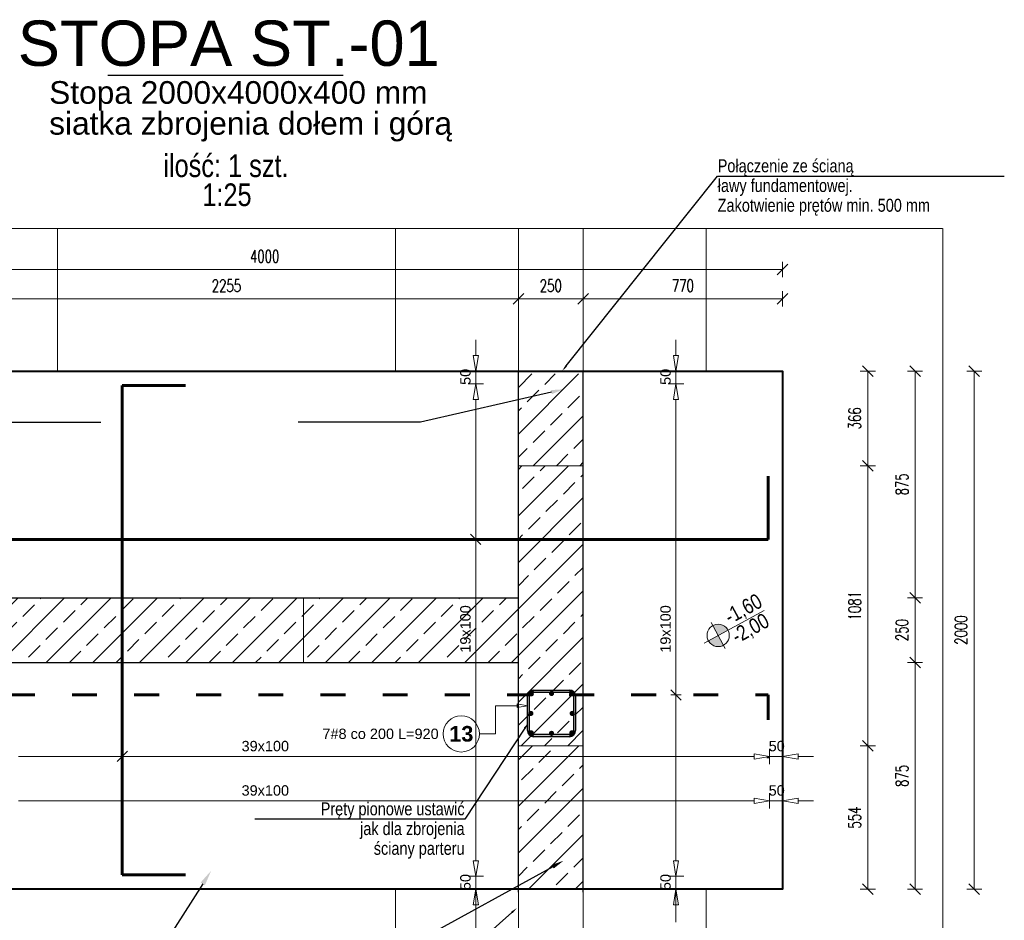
# Model space of a CAD drawing. Extents: x -1474 to 242612, y -5719 to 75879.
# Tile 6 of 12: x 90779 to 94582, y 5521 to 8997. Entities that reach past the tile are written whole.
import ezdxf
from ezdxf import colors
from ezdxf.entities.mleader import LeaderData, LeaderLine
from ezdxf.math import Vec2, Vec3

# ---------------------------------------------------------------- set-up
doc = ezdxf.new("R2010")
doc.units = 0
doc.header["$LTSCALE"] = 8
doc.header["$MEASUREMENT"] = 0
doc.linetypes.add('ACAD_ISO03W100', pattern=[30, 12, -18])
doc.linetypes.add('HIDDEN', pattern=[0.375, 0.25, -0.125])
for name, color, linetype in [('AutoCAD_Structural_Detailing_rozkład powierzchniowy - pręty - dół', 7, 'Continuous'), ('AutoCAD_Structural_Detailing_rozkład powierzchniowy - pręty - góra', 7, 'Continuous'), ('RCAD_kształt pręta', 7, 'Continuous'), ('RCAD_opis kształtu pręta', 7, 'Continuous'), ('RCAD_opis rozkładu', 7, 'Continuous'), ('RCAD_pręty punktowe', 7, 'Continuous')]:
    doc.layers.add(name, color=color, linetype=linetype)
for name, color, linetype, lineweight in [('P-Linia1', 3, 'Continuous', 40), ('P-Linia3', 6, 'Continuous', 60), ('P-Linia4', 253, 'Continuous', 5), ('P-Opis', 1, 'Continuous', 18), ('P-Opis fundamenty', 193, 'Continuous', 9), ('P-Opis ściany', 6, 'Continuous', 9), ('P-Przerywana', 13, 'HIDDEN', 9), ('P-Szraf - Ściana żelbetowa', 54, 'Continuous', 0), ('P-Wymiar', 254, 'Continuous', 9), ('P-Ściana żelbetowa', 50, 'Continuous', 25)]:
    doc.layers.add(name, color=color, linetype=linetype, lineweight=lineweight)
doc.layers.add('RCAD_kontur płyty', color=163, linetype='Continuous', plot=False)
doc.styles.add('_Fd Opis', font='arial.ttf')
doc.styles.add('_Fdelita opis', font='arial.ttf')
doc.styles.add('ROMANS', font='romans.shx', dxfattribs={"width": 0.7})
doc.styles.add('style1', font='arial.ttf')
doc.styles.add('style3', font='arialbd.ttf')
doc.dimstyles.new('A25', dxfattribs={"dimscale": 27, "dimtxt": 1.75, "dimasz": 0.06, "dimexe": 0, "dimexo": 0, "dimgap": 1, "dimtad": 1, "dimdec": 4, "dimrnd": 0.1, "dimdsep": 46, "dimtxsty": 'ROMANS', "dimblk": '[[[[[[[[', "dimcen": 2, "dimdle": 2, "dimse1": 1, "dimse2": 1, "dimclrd": 256, "dimclrt": 1, "dimadec": 0, "dimazin": 0, "dimtfac": 1, "dimtdec": 4, "dimtix": 1, "dimtmove": 2, "dimatfit": 3, "dimldrblk": '[[[[[[[[', "dimfxl": 0, "dimtvp": 0.6, "dimtolj": 1, "dimlwd": -1, "dimarcsym": 0})

# ---------------------------------------------------------------- blocks, each defined once
blk = doc.blocks.new('[[[[[[[[')
at = {"layer": 'P-Wymiar'}
for p, q in [((-12.7, -12.7), (12.7, 12.7)), ((0, 0), (-4.6, 0)), ((0, 18), (0, -18))]:
    blk.add_line(p, q, dxfattribs=at)
blk = doc.blocks.new('*D163')
at = {"layer": 'Defpoints', "color": 0, "transparency": 16777216}
for p in [(93725, 8033.2), (89725, 7630.1), (93725, 7630.1)]:
    blk.add_point(p, dxfattribs=at)
at = {"layer": 'P-Wymiar', "transparency": 16777216}
blk.add_line((89726.7, 8033.2), (93723.4, 8033.2), dxfattribs=at)
at = {"layer": 'P-Wymiar', "transparency": 16777216, "xscale": 1.62, "yscale": 1.62, "zscale": 1.62, "rotation": 180}
blk.add_blockref('[[[[[[[[', (89725, 8033.2), dxfattribs=at)
at = {"layer": 'P-Wymiar', "transparency": 16777216, "xscale": 1.62, "yscale": 1.62, "zscale": 1.62}
blk.add_blockref('[[[[[[[[', (93725, 8033.2), dxfattribs=at)
at = {"layer": 'P-Wymiar', "color": 1, "transparency": 16777216, "insert": (91725, 8083.8), "char_height": 47.25, "attachment_point": 5, "style": 'ROMANS'}
blk.add_mtext('\\A1;4000', dxfattribs=at)
blk = doc.blocks.new('*D166')
at = {"layer": 'Defpoints', "color": 0, "transparency": 16777216}
for p in [(92705.1, 7919.8), (90450, 7630.1), (92705.1, 7630.1)]:
    blk.add_point(p, dxfattribs=at)
at = {"layer": 'P-Wymiar', "transparency": 16777216}
blk.add_line((90451.7, 7919.8), (92703.5, 7919.8), dxfattribs=at)
at = {"layer": 'P-Wymiar', "transparency": 16777216, "xscale": 1.62, "yscale": 1.62, "zscale": 1.62, "rotation": 180}
blk.add_blockref('[[[[[[[[', (90450, 7919.8), dxfattribs=at)
at = {"layer": 'P-Wymiar', "transparency": 16777216, "xscale": 1.62, "yscale": 1.62, "zscale": 1.62}
blk.add_blockref('[[[[[[[[', (92705.1, 7919.8), dxfattribs=at)
at = {"layer": 'P-Wymiar', "color": 1, "transparency": 16777216, "insert": (91577.6, 7970.4), "char_height": 47.25, "attachment_point": 5, "style": 'ROMANS'}
blk.add_mtext('\\A1;2255', dxfattribs=at)
blk = doc.blocks.new('*D167')
at = {"layer": 'Defpoints', "color": 0, "transparency": 16777216}
for p in [(92955.1, 7919.8), (92705.1, 7630.1), (92955.1, 7452.8)]:
    blk.add_point(p, dxfattribs=at)
at = {"layer": 'P-Wymiar', "transparency": 16777216}
blk.add_line((92706.7, 7919.8), (92953.5, 7919.8), dxfattribs=at)
at = {"layer": 'P-Wymiar', "transparency": 16777216, "xscale": 1.62, "yscale": 1.62, "zscale": 1.62, "rotation": 180}
blk.add_blockref('[[[[[[[[', (92705.1, 7919.8), dxfattribs=at)
at = {"layer": 'P-Wymiar', "transparency": 16777216, "xscale": 1.62, "yscale": 1.62, "zscale": 1.62}
blk.add_blockref('[[[[[[[[', (92955.1, 7919.8), dxfattribs=at)
at = {"layer": 'P-Wymiar', "color": 1, "transparency": 16777216, "insert": (92830.1, 7970.4), "char_height": 47.25, "attachment_point": 5, "style": 'ROMANS'}
blk.add_mtext('\\A1;250', dxfattribs=at)
blk = doc.blocks.new('*D168')
at = {"layer": 'Defpoints', "color": 0, "transparency": 16777216}
for p in [(93725, 7919.8), (93725, 7550.4), (92955.1, 7452.8)]:
    blk.add_point(p, dxfattribs=at)
at = {"layer": 'P-Wymiar', "transparency": 16777216}
blk.add_line((92956.7, 7919.8), (93723.4, 7919.8), dxfattribs=at)
at = {"layer": 'P-Wymiar', "transparency": 16777216, "xscale": 1.62, "yscale": 1.62, "zscale": 1.62, "rotation": 180}
blk.add_blockref('[[[[[[[[', (92955.1, 7919.8), dxfattribs=at)
at = {"layer": 'P-Wymiar', "transparency": 16777216, "xscale": 1.62, "yscale": 1.62, "zscale": 1.62}
blk.add_blockref('[[[[[[[[', (93725, 7919.8), dxfattribs=at)
at = {"layer": 'P-Wymiar', "color": 1, "transparency": 16777216, "insert": (93340.1, 7970.4), "char_height": 47.25, "attachment_point": 5, "style": 'ROMANS'}
blk.add_mtext('\\A1;770', dxfattribs=at)
blk = doc.blocks.new('*D172')
at = {"layer": 'Defpoints', "color": 0, "transparency": 16777216}
for p in [(92705.1, 6516.2), (94236.9, 6516.2), (93725, 5641.2)]:
    blk.add_point(p, dxfattribs=at)
at = {"layer": 'P-Wymiar', "transparency": 16777216}
blk.add_line((94236.9, 5642.8), (94236.9, 6514.6), dxfattribs=at)
at = {"layer": 'P-Wymiar', "transparency": 16777216, "xscale": 1.62, "yscale": 1.62, "zscale": 1.62}
for p, rotation in [((94236.9, 6516.2), 90), ((94236.9, 5641.2), 270)]:
    blk.add_blockref('[[[[[[[[', p, dxfattribs=dict(at, rotation=rotation))
at = {"layer": 'P-Wymiar', "color": 1, "transparency": 16777216, "insert": (94186.3, 6078.7), "char_height": 47.25, "attachment_point": 5, "rotation": 90, "style": 'ROMANS'}
blk.add_mtext('\\A1;875', dxfattribs=at)
blk = doc.blocks.new('*D173')
at = {"layer": 'Defpoints', "color": 0, "transparency": 16777216}
for p in [(92705.1, 6766.2), (94236.9, 6766.2), (92705.1, 6516.2)]:
    blk.add_point(p, dxfattribs=at)
at = {"layer": 'P-Wymiar', "transparency": 16777216}
blk.add_line((94236.9, 6517.8), (94236.9, 6764.6), dxfattribs=at)
at = {"layer": 'P-Wymiar', "transparency": 16777216, "xscale": 1.62, "yscale": 1.62, "zscale": 1.62}
for p, rotation in [((94236.9, 6766.2), 90), ((94236.9, 6516.2), 270)]:
    blk.add_blockref('[[[[[[[[', p, dxfattribs=dict(at, rotation=rotation))
at = {"layer": 'P-Wymiar', "color": 1, "transparency": 16777216, "insert": (94186.3, 6641.2), "char_height": 47.25, "attachment_point": 5, "rotation": 90, "style": 'ROMANS'}
blk.add_mtext('\\A1;250', dxfattribs=at)
blk = doc.blocks.new('*D174')
at = {"layer": 'Defpoints', "color": 0, "transparency": 16777216}
for p in [(92705.1, 7641.2), (94236.9, 7641.2), (92705.1, 6766.2)]:
    blk.add_point(p, dxfattribs=at)
at = {"layer": 'P-Wymiar', "transparency": 16777216}
blk.add_line((94236.9, 6767.8), (94236.9, 7639.6), dxfattribs=at)
at = {"layer": 'P-Wymiar', "transparency": 16777216, "xscale": 1.62, "yscale": 1.62, "zscale": 1.62}
for p, rotation in [((94236.9, 7641.2), 90), ((94236.9, 6766.2), 270)]:
    blk.add_blockref('[[[[[[[[', p, dxfattribs=dict(at, rotation=rotation))
at = {"layer": 'P-Wymiar', "color": 1, "transparency": 16777216, "insert": (94186.3, 7203.7), "char_height": 47.25, "attachment_point": 5, "rotation": 90, "style": 'ROMANS'}
blk.add_mtext('\\A1;875', dxfattribs=at)
blk = doc.blocks.new('*D175')
at = {"layer": 'Defpoints', "color": 0, "transparency": 16777216}
for p in [(93725, 7641.2), (93725, 5641.2), (94465.3, 5641.2)]:
    blk.add_point(p, dxfattribs=at)
at = {"layer": 'P-Wymiar', "transparency": 16777216}
blk.add_line((94465.3, 7639.6), (94465.3, 5642.8), dxfattribs=at)
at = {"layer": 'P-Wymiar', "transparency": 16777216, "xscale": 1.62, "yscale": 1.62, "zscale": 1.62}
for p, rotation in [((94465.3, 7641.2), 90), ((94465.3, 5641.2), 270)]:
    blk.add_blockref('[[[[[[[[', p, dxfattribs=dict(at, rotation=rotation))
at = {"layer": 'P-Wymiar', "color": 1, "transparency": 16777216, "insert": (94414.7, 6641.2), "char_height": 47.25, "attachment_point": 5, "rotation": 90, "style": 'ROMANS'}
blk.add_mtext('\\A1;2000', dxfattribs=at)
blk = doc.blocks.new('*D176')
at = {"layer": 'Defpoints', "color": 0, "transparency": 16777216}
for p in [(92955.1, 7641.2), (92955.1, 7275.5), (94054.6, 7275.5)]:
    blk.add_point(p, dxfattribs=at)
at = {"layer": 'P-Wymiar', "transparency": 16777216}
blk.add_line((94054.6, 7639.6), (94054.6, 7277.1), dxfattribs=at)
at = {"layer": 'P-Wymiar', "transparency": 16777216, "xscale": 1.62, "yscale": 1.62, "zscale": 1.62}
for p, rotation in [((94054.6, 7641.2), 90), ((94054.6, 7275.5), 270)]:
    blk.add_blockref('[[[[[[[[', p, dxfattribs=dict(at, rotation=rotation))
at = {"layer": 'P-Wymiar', "color": 1, "transparency": 16777216, "insert": (94004, 7458.3), "char_height": 47.25, "attachment_point": 5, "rotation": 90, "style": 'ROMANS'}
blk.add_mtext('\\A1;366', dxfattribs=at)
blk = doc.blocks.new('*D177')
at = {"layer": 'Defpoints', "color": 0, "transparency": 16777216}
for p in [(92955.1, 7275.5), (92955.1, 6194.8), (94054.6, 6194.8)]:
    blk.add_point(p, dxfattribs=at)
at = {"layer": 'P-Wymiar', "transparency": 16777216}
blk.add_line((94054.6, 7273.8), (94054.6, 6196.4), dxfattribs=at)
at = {"layer": 'P-Wymiar', "transparency": 16777216, "xscale": 1.62, "yscale": 1.62, "zscale": 1.62}
for p, rotation in [((94054.6, 7275.5), 90), ((94054.6, 6194.8), 270)]:
    blk.add_blockref('[[[[[[[[', p, dxfattribs=dict(at, rotation=rotation))
at = {"layer": 'P-Wymiar', "color": 1, "transparency": 16777216, "insert": (94004, 6735.1), "char_height": 47.25, "attachment_point": 5, "rotation": 90, "style": 'ROMANS'}
blk.add_mtext('\\A1;1081', dxfattribs=at)
blk = doc.blocks.new('*D178')
at = {"layer": 'Defpoints', "color": 0, "transparency": 16777216}
for p in [(92955.1, 6194.8), (92955.1, 5641.2), (94054.6, 5641.2)]:
    blk.add_point(p, dxfattribs=at)
at = {"layer": 'P-Wymiar', "transparency": 16777216}
blk.add_line((94054.6, 6193.1), (94054.6, 5642.8), dxfattribs=at)
at = {"layer": 'P-Wymiar', "transparency": 16777216, "xscale": 1.62, "yscale": 1.62, "zscale": 1.62}
for p, rotation in [((94054.6, 6194.8), 90), ((94054.6, 5641.2), 270)]:
    blk.add_blockref('[[[[[[[[', p, dxfattribs=dict(at, rotation=rotation))
at = {"layer": 'P-Wymiar', "color": 1, "transparency": 16777216, "insert": (94004, 5918), "char_height": 47.25, "attachment_point": 5, "rotation": 90, "style": 'ROMANS'}
blk.add_mtext('\\A1;554', dxfattribs=at)
blk = doc.blocks.new('A$C798F0764')
at = {"layer": 'P-Opis'}
h = blk.add_hatch(color=1, dxfattribs=at)
h.dxf.hatch_style = 1
h.paths.add_polyline_path([(87, -43), (-30, -160, 0.414214), (204, -160)])
h.paths.add_polyline_path([(-30, 74), (87, -43), (204, 74, 0.414214)])
at = {"layer": 'P-Opis', "color": 1}
for p, q in [((-80, -210), (636, 506)), ((-68, 111), (241, -198))]:
    blk.add_line(p, q, dxfattribs=at)
blk.add_circle((87, -43), 165, dxfattribs=at)

msp = doc.modelspace()

# ---------------------------------------------------------------- hatches: boundary and pattern name
at = {"layer": 'P-Opis ściany', "lineweight": 0, "true_color": 0xd100d1}
h = msp.add_hatch(dxfattribs=at)
h.set_pattern_fill('ANSI33', color=212, scale=20)
h.set_pattern_definition([(45, (92896.29, 7409.71), (-89.8026, 89.8026), []), (45, (92986.09, 7409.71), (-89.8026, 89.8026), [63.5, -31.75])])
h.paths.add_polyline_path([(92955.09099, 7630.10763), (92705.09225, 7630.10763), (92705.09225, 7275.45282), (92955.09099, 7275.45282)])
h.paths.add_polyline_path([(90450.06921, 7630.10936), (90200.06921, 7630.10936), (90200.06921, 6766.22482), (90450.06921, 6766.22482)])
h.paths.add_polyline_path([(92705.09099, 5641.22532), (92955.09099, 5641.22532), (92955.091, 6194.75974), (92705.091, 6194.75974)])
at = {"layer": 'P-Szraf - Ściana żelbetowa'}
h = msp.add_hatch(dxfattribs=at)
h.set_pattern_fill('ANSI33', color=256, scale=20)
h.set_pattern_definition([(45, (16725.93, 18031.89), (-89.80256, 89.80256), []), (45, (16815.74, 18031.89), (-89.80256, 89.80256), [63.5, -31.75])])
h.paths.add_polyline_path([(92705.09099, 6516.22556), (92705.09099, 6766.22556), (90450.06921, 6766.2249), (90450.06921, 6766.22482), (90200.03814, 6766.22482), (90200.0364, 6516.22482)])
h.paths.add_polyline_path([(92705.09099, 6194.75974), (92955.09099, 6194.75974), (92955.09099, 7275.45282), (92705.09099, 7275.45282)])
at = {"layer": 'RCAD_kształt pręta'}
h = msp.add_hatch(color=4, dxfattribs=at)
edge = h.paths.add_edge_path(flags=0)
edge.add_line((92764.07629, 6409.76168), (92764.07629, 6401.76168))
edge.add_arc((92764.07629, 6385.76168), 16, 90, 180)
edge.add_line((92748.07629, 6385.76168), (92740.07629, 6385.76168))
edge.add_arc((92764.07629, 6385.76168), 24, 450, 540, ccw=False)
h = msp.add_hatch(color=4, dxfattribs=at)
edge = h.paths.add_edge_path(flags=0)
edge.add_line((92764.07629, 6409.76168), (92764.07629, 6401.76168))
edge.add_arc((92764.07629, 6385.76168), 16, 90, 180)
edge.add_line((92748.07629, 6385.76168), (92740.07629, 6385.76168))
edge.add_arc((92764.07629, 6385.76168), 24, 450, 540, ccw=False)
for points in [[(92764.07629, 6401.76168), (92764.07629, 6409.76168), (92901.86347, 6409.76168), (92901.86347, 6401.76168)], [(92764.07629, 6401.76168), (92764.07629, 6409.76168), (92834.07629, 6409.76168), (92834.07629, 6401.76168)], [(92748.07629, 6315.76168), (92740.07629, 6315.76168), (92740.07629, 6385.76168), (92748.07629, 6385.76168)], [(92748.07629, 6253.75678), (92740.07629, 6253.75678), (92740.07629, 6385.76168), (92748.07629, 6385.76168)], [(92917.86347, 6385.76168), (92925.86347, 6385.76168), (92925.86347, 6253.75678), (92917.86347, 6253.75678)], [(92901.86347, 6237.75678), (92901.86347, 6229.75678), (92764.07629, 6229.75678), (92764.07629, 6237.75678)]]:
    msp.add_hatch(color=4, dxfattribs=at).paths.add_polyline_path(points, flags=0)
h = msp.add_hatch(color=4, dxfattribs=at)
edge = h.paths.add_edge_path(flags=0)
edge.add_line((92925.86347, 6385.76168), (92917.86347, 6385.76168))
edge.add_arc((92901.86347, 6385.76168), 16, 0, 90)
edge.add_line((92901.86347, 6401.76168), (92901.86347, 6409.76168))
edge.add_arc((92901.86347, 6385.76168), 24, 360, 450, ccw=False)
h = msp.add_hatch(color=4, dxfattribs=at)
edge = h.paths.add_edge_path(flags=0)
edge.add_line((92740.07629, 6253.75678), (92748.07629, 6253.75678))
edge.add_arc((92764.07629, 6253.75678), 16, 180, 270)
edge.add_line((92764.07629, 6237.75678), (92764.07629, 6229.75678))
edge.add_arc((92764.07629, 6253.75678), 24, 540, 630, ccw=False)
h = msp.add_hatch(color=4, dxfattribs=at)
edge = h.paths.add_edge_path(flags=0)
edge.add_line((92901.86347, 6229.75678), (92901.86347, 6237.75678))
edge.add_arc((92901.86347, 6253.75678), 16, -90, 0)
edge.add_line((92917.86347, 6253.75678), (92925.86347, 6253.75678))
edge.add_arc((92901.86347, 6253.75678), 24, 270, 360, ccw=False)
at = {"layer": 'RCAD_pręty punktowe'}
h = msp.add_hatch(color=1, dxfattribs=at)
edge = h.paths.add_edge_path(flags=0)
edge.add_arc((92754.80219, 6395.00384), 10, 0, 360, ccw=False)
h = msp.add_hatch(color=1, dxfattribs=at)
edge = h.paths.add_edge_path(flags=0)
edge.add_arc((92832.93842, 6396.7612), 10, 0, 360, ccw=False)
h = msp.add_hatch(color=1, dxfattribs=at)
edge = h.paths.add_edge_path(flags=0)
edge.add_arc((92911.07465, 6395.00384), 10, 0, 360, ccw=False)
h = msp.add_hatch(color=1, dxfattribs=at)
edge = h.paths.add_edge_path(flags=0)
edge.add_arc((92753.04483, 6319.75875), 10, 0, 360, ccw=False)
h = msp.add_hatch(color=1, dxfattribs=at)
edge = h.paths.add_edge_path(flags=0)
edge.add_arc((92912.83201, 6319.75875), 10, 0, 360, ccw=False)
h = msp.add_hatch(color=1, dxfattribs=at)
edge = h.paths.add_edge_path(flags=0)
edge.add_arc((92754.80219, 6244.51366), 10, 0, 360, ccw=False)
h = msp.add_hatch(color=1, dxfattribs=at)
edge = h.paths.add_edge_path(flags=0)
edge.add_arc((92832.93842, 6242.75631), 10, 0, 360, ccw=False)
h = msp.add_hatch(color=1, dxfattribs=at)
edge = h.paths.add_edge_path(flags=0)
edge.add_arc((92911.07465, 6244.51366), 10, 0, 360, ccw=False)

# ---------------------------------------------------------------- linework, layer by layer
at = {"layer": 'AutoCAD_Structural_Detailing_rozkład powierzchniowy - pręty - dół', "color": 0, "lineweight": 60}
for p, q in [((91419.03719, 7585.22538), (91175.03719, 7585.22538)), ((91175.03719, 7585.22538), (91175.03719, 5697.22532)), ((93669.03719, 6991.22535), (93669.03719, 7235.22535)), ((89781.03719, 6991.22535), (93669.03719, 6991.22535)), ((91175.03719, 5697.22532), (91419.03719, 5697.22532))]:
    msp.add_line(p, q, dxfattribs=at)
at = {"layer": 'AutoCAD_Structural_Detailing_rozkład powierzchniowy - pręty - góra', "color": 0, "linetype": 'ACAD_ISO03W100', "lineweight": 60}
for p, q in [((89781.03719, 6391.22535), (93669.03719, 6391.22535)), ((93669.03719, 6391.22535), (93669.03719, 6147.22535))]:
    msp.add_line(p, q, dxfattribs=at)
at = {"layer": 'P-Linia1'}
msp.add_lwpolyline([(89725.03719, 7641.22532), (93725.03719, 7641.22532), (93725.03719, 5641.22532), (89725.03719, 5641.22532)], close=True, dxfattribs=at)
at = {"layer": 'P-Linia3', "color": 6, "linetype": 'Continuous', "lineweight": 30}
msp.add_line((91119.15191, 8782.6792), (92027.81497, 8782.6792), dxfattribs=at)
at = {"layer": 'P-Linia4'}
for points in [[(90925.04807, 8191.70766), (90925.04424, 7641.22532)], [(92230.09099, 7641.22532), (92230.09099, 8191.70766)], [(92705.09099, 7641.22532), (92705.09099, 8191.70766)], [(92955.09099, 7641.22532), (92955.09099, 8191.70766)], [(93430.09099, 7641.22532), (93430.09099, 8191.70766)], [(92230.09099, 4597.8051), (92230.09099, 5641.22532)], [(92705.09099, 5641.22532), (92705.09099, 4597.8051)], [(92955.09099, 5641.22532), (92955.09099, 4597.8051)], [(93430.09099, 4597.8051), (93430.09099, 5641.22532)]]:
    msp.add_lwpolyline(points, dxfattribs=at)
at = {"layer": 'P-Opis ściany', "color": 212, "lineweight": 13, "true_color": 0xd100d1}
for points in [[(92955.09225, 7641.22532), (92955.09225, 7275.45282), (92705.09225, 7275.45282), (92705.09225, 7641.22532)], [(92705.09099, 5630.10763), (92705.091, 6194.75974), (92955.091, 6194.75974), (92955.09099, 5630.10763)]]:
    msp.add_lwpolyline(points, dxfattribs=at)
at = {"layer": 'P-Przerywana'}
msp.add_lwpolyline([(88938.03365, 8191.70766), (94344.09161, 8191.70766), (94344.09161, 4597.8051), (88938.03365, 4597.8051)], close=True, dxfattribs=at)
at = {"layer": 'P-Wymiar'}
msp.add_lwpolyline([(91875.63706, 6766.22532), (91875.63713, 6516.22532)], dxfattribs=at)
at = {"layer": 'P-Ściana żelbetowa', "lineweight": 25}
for points in [[(90200.04424, 7641.22532), (90200.0364, 6516.22482), (92705.09225, 6516.22556)], [(90450.04424, 7641.22532), (90450.03814, 6766.2249), (92705.09218, 6766.22556)], [(92705.09099, 5630.10763), (92705.09099, 7641.22532)], [(92955.09099, 5630.10763), (92955.09099, 7641.22532)]]:
    msp.add_lwpolyline(points, dxfattribs=at)
at = {"layer": 'RCAD_kontur płyty', "color": 0}
for p, q in [((89725.03719, 7641.22538), (93725.03719, 7641.22538)), ((89725.03719, 7641.22538), (93725.03719, 7641.22538)), ((93725.03719, 7641.22538), (93725.03719, 5641.22532)), ((93725.03719, 7641.22538), (93725.03719, 5641.22532)), ((93725.03719, 5641.22532), (89725.03719, 5641.22532)), ((93725.03719, 5641.22532), (89725.03719, 5641.22532))]:
    msp.add_line(p, q, dxfattribs=at)
at = {"layer": 'RCAD_kształt pręta', "color": 4}
for p, q in [((92764.07629, 6409.76168), (92901.86347, 6409.76168)), ((92764.07629, 6409.76168), (92834.07629, 6409.76168)), ((92764.07629, 6401.76168), (92901.86347, 6401.76168)), ((92764.07629, 6401.76168), (92834.07629, 6401.76168)), ((92834.07629, 6409.76168), (92834.07629, 6401.76168)), ((92740.07629, 6315.76168), (92740.07629, 6385.76168)), ((92740.07629, 6253.75678), (92740.07629, 6385.76168)), ((92748.07629, 6315.76168), (92748.07629, 6385.76168)), ((92748.07629, 6253.75678), (92748.07629, 6385.76168)), ((92917.86347, 6385.76168), (92917.86347, 6253.75678)), ((92925.86347, 6385.76168), (92925.86347, 6253.75678)), ((92740.07629, 6315.76168), (92748.07629, 6315.76168)), ((92901.86347, 6237.75678), (92764.07629, 6237.75678)), ((92901.86347, 6229.75678), (92764.07629, 6229.75678))]:
    msp.add_line(p, q, dxfattribs=at)
for centre, radius, start, end in [((92764.07629, 6385.76168), 24, 90, 180), ((92764.07629, 6385.76168), 24, 90, 180), ((92764.07629, 6385.76168), 16, 90, 180), ((92764.07629, 6385.76168), 16, 90, 180), ((92901.86347, 6385.76168), 24, 360, 90), ((92901.86347, 6385.76168), 16, 360, 90), ((92764.07629, 6253.75678), 24, 180, 270), ((92764.07629, 6253.75678), 16, 180, 270), ((92901.86347, 6253.75678), 16, 270, 0), ((92901.86347, 6253.75678), 24, 270, 360)]:
    msp.add_arc(centre, radius, start, end, dxfattribs=at)
at = {"layer": 'RCAD_opis kształtu pręta', "color": 8, "lineweight": 0}
for p, q in [((92700.07629, 6356.21955), (92740.07629, 6349.55289)), ((92700.07629, 6356.21955), (92700.07629, 6342.88622)), ((92616.69129, 6349.55289), (92700.07629, 6349.55289)), ((92616.69129, 6349.55289), (92616.69129, 6240.67379)), ((92740.07629, 6349.55289), (92700.07629, 6342.88622)), ((92616.69129, 6240.67379), (92554.45087, 6240.67379))]:
    msp.add_line(p, q, dxfattribs=at)
msp.add_circle((92484.45087, 6240.67379), 70, dxfattribs=at)
at = {"layer": 'RCAD_opis rozkładu', "color": 8, "lineweight": 0}
for p, q in [((92540.41127, 7761.22538), (92540.41127, 7701.22538)), ((93313.31992, 7761.22538), (93313.31992, 7701.22538)), ((92540.41127, 7641.22538), (92530.41127, 7701.22538)), ((92550.41127, 7701.22538), (92530.41127, 7701.22538)), ((92550.41127, 7701.22538), (92540.41127, 7641.22538)), ((93313.31992, 7641.22538), (93303.31992, 7701.22538)), ((93323.31992, 7701.22538), (93303.31992, 7701.22538)), ((93323.31992, 7701.22538), (93313.31992, 7641.22538)), ((92570.41127, 7641.22538), (92510.41127, 7641.22538)), ((92540.41127, 7591.22535), (92540.41127, 7641.22538)), ((93343.31992, 7641.22538), (93283.31992, 7641.22538)), ((93313.31992, 7591.22535), (93313.31992, 7641.22538)), ((92510.41127, 7591.22535), (92570.41127, 7591.22535)), ((92530.41127, 7531.22535), (92540.41127, 7591.22535)), ((92540.41127, 7591.22535), (92550.41127, 7531.22535)), ((93283.31992, 7591.22535), (93343.31992, 7591.22535)), ((93303.31992, 7531.22535), (93313.31992, 7591.22535)), ((93313.31992, 7591.22535), (93323.31992, 7531.22535)), ((92530.41127, 7531.22535), (92550.41127, 7531.22535)), ((92540.41127, 7491.22535), (92540.41127, 7531.22535)), ((93303.31992, 7531.22535), (93323.31992, 7531.22535)), ((93313.31992, 7491.22535), (93313.31992, 7531.22535)), ((92540.41127, 7391.22535), (92540.41127, 7491.22535)), ((93313.31992, 7391.22535), (93313.31992, 7491.22535)), ((92540.41127, 7291.22535), (92540.41127, 7391.22535)), ((93313.31992, 7291.22535), (93313.31992, 7391.22535)), ((92540.41127, 7191.22535), (92540.41127, 7291.22535)), ((93313.31992, 7191.22535), (93313.31992, 7291.22535)), ((92540.41127, 7091.22535), (92540.41127, 7191.22535)), ((93313.31992, 7091.22535), (93313.31992, 7191.22535)), ((92540.41127, 6991.22535), (92540.41127, 7091.22535)), ((93313.31992, 6991.22535), (93313.31992, 7091.22535)), ((92560.41127, 6971.22535), (92520.41127, 7011.22535)), ((92520.41127, 6991.22535), (92560.41127, 6991.22535)), ((92540.41127, 6891.22535), (92540.41127, 6991.22535)), ((93313.31992, 6891.22535), (93313.31992, 6991.22535)), ((92540.41127, 6791.22535), (92540.41127, 6891.22535)), ((93313.31992, 6791.22535), (93313.31992, 6891.22535)), ((92540.41127, 6691.22535), (92540.41127, 6791.22535)), ((93313.31992, 6691.22535), (93313.31992, 6791.22535)), ((92540.41127, 6641.22535), (92540.41127, 6691.22535)), ((93313.31992, 6641.22535), (93313.31992, 6691.22535)), ((92540.41127, 6641.22535), (92540.41127, 6591.22535)), ((93313.31992, 6641.22535), (93313.31992, 6591.22535)), ((92540.41127, 6591.22535), (92540.41127, 6491.22535)), ((93313.31992, 6591.22535), (93313.31992, 6491.22535)), ((92540.41127, 6491.22535), (92540.41127, 6391.22535)), ((93313.31992, 6491.22535), (93313.31992, 6391.22535)), ((92540.41127, 6391.22535), (92540.41127, 6291.22535)), ((93293.31992, 6411.22535), (93333.31992, 6371.22535)), ((93293.31992, 6391.22535), (93333.31992, 6391.22535)), ((93313.31992, 6391.22535), (93313.31992, 6291.22535)), ((92540.41127, 6291.22535), (92540.41127, 6191.22535)), ((93313.31992, 6291.22535), (93313.31992, 6191.22535)), ((91195.03719, 6173.53053), (91155.03719, 6133.53053)), ((91175.03719, 6173.53053), (91175.03719, 6133.53053)), ((92540.41127, 6191.22535), (92540.41127, 6091.22535)), ((93313.31992, 6191.22535), (93313.31992, 6091.22535)), ((93615.03719, 6163.53053), (93675.03719, 6153.53053)), ((93615.03719, 6163.53053), (93615.03719, 6143.53053)), ((93675.03719, 6183.53053), (93675.03719, 6123.53053)), ((93725.03719, 6183.53053), (93725.03719, 6123.53053)), ((93725.03719, 6153.53053), (93785.03719, 6163.53053)), ((93785.03719, 6143.53053), (93785.03719, 6163.53053)), ((90875.03719, 6153.53053), (90775.03719, 6153.53053)), ((90975.03719, 6153.53053), (90875.03719, 6153.53053)), ((91075.03719, 6153.53053), (90975.03719, 6153.53053)), ((91175.03719, 6153.53053), (91075.03719, 6153.53053)), ((91275.03719, 6153.53053), (91175.03719, 6153.53053)), ((91375.03719, 6153.53053), (91275.03719, 6153.53053)), ((91475.03719, 6153.53053), (91375.03719, 6153.53053)), ((91575.03719, 6153.53053), (91475.03719, 6153.53053)), ((91675.03719, 6153.53053), (91575.03719, 6153.53053)), ((91725.03719, 6153.53053), (91675.03719, 6153.53053)), ((91725.03719, 6153.53053), (91775.03719, 6153.53053)), ((91775.03719, 6153.53053), (91875.03719, 6153.53053)), ((91875.03719, 6153.53053), (91975.03719, 6153.53053)), ((91975.03719, 6153.53053), (92075.03719, 6153.53053)), ((92075.03719, 6153.53053), (92175.03719, 6153.53053)), ((92175.03719, 6153.53053), (92275.03719, 6153.53053)), ((92275.03719, 6153.53053), (92375.03719, 6153.53053)), ((92375.03719, 6153.53053), (92475.03719, 6153.53053)), ((92475.03719, 6153.53053), (92575.03719, 6153.53053)), ((92575.03719, 6153.53053), (92675.03719, 6153.53053)), ((92675.03719, 6153.53053), (92775.03719, 6153.53053)), ((92775.03719, 6153.53053), (92875.03719, 6153.53053)), ((92875.03719, 6153.53053), (92975.03719, 6153.53053)), ((92975.03719, 6153.53053), (93075.03719, 6153.53053)), ((93075.03719, 6153.53053), (93175.03719, 6153.53053)), ((93175.03719, 6153.53053), (93275.03719, 6153.53053)), ((93275.03719, 6153.53053), (93375.03719, 6153.53053)), ((93375.03719, 6153.53053), (93475.03719, 6153.53053)), ((93475.03719, 6153.53053), (93575.03719, 6153.53053)), ((93575.03719, 6153.53053), (93615.03719, 6153.53053)), ((93675.03719, 6153.53053), (93615.03719, 6143.53053)), ((93675.03719, 6153.53053), (93725.03719, 6153.53053)), ((93785.03719, 6143.53053), (93725.03719, 6153.53053)), ((93845.03719, 6153.53053), (93785.03719, 6153.53053)), ((92540.41127, 6091.22535), (92540.41127, 5991.22535)), ((93313.31992, 6091.22535), (93313.31992, 5991.22535)), ((93675.03719, 6012.29397), (93675.03719, 5952.29397)), ((93725.03719, 6012.29397), (93725.03719, 5952.29397)), ((90875.03719, 5982.29397), (90775.03719, 5982.29397)), ((90975.03719, 5982.29397), (90875.03719, 5982.29397)), ((91075.03719, 5982.29397), (90975.03719, 5982.29397)), ((91175.03719, 5982.29397), (91075.03719, 5982.29397)), ((91275.03719, 5982.29397), (91175.03719, 5982.29397)), ((91375.03719, 5982.29397), (91275.03719, 5982.29397)), ((91475.03719, 5982.29397), (91375.03719, 5982.29397)), ((91575.03719, 5982.29397), (91475.03719, 5982.29397)), ((91675.03719, 5982.29397), (91575.03719, 5982.29397)), ((91725.03719, 5982.29397), (91675.03719, 5982.29397)), ((91725.03719, 5982.29397), (91775.03719, 5982.29397)), ((91775.03719, 5982.29397), (91875.03719, 5982.29397)), ((91875.03719, 5982.29397), (91975.03719, 5982.29397)), ((91975.03719, 5982.29397), (92075.03719, 5982.29397)), ((92075.03719, 5982.29397), (92175.03719, 5982.29397)), ((92175.03719, 5982.29397), (92275.03719, 5982.29397)), ((92275.03719, 5982.29397), (92375.03719, 5982.29397)), ((92375.03719, 5982.29397), (92475.03719, 5982.29397)), ((92475.03719, 5982.29397), (92575.03719, 5982.29397)), ((92540.41127, 5991.22535), (92540.41127, 5891.22535)), ((92575.03719, 5982.29397), (92675.03719, 5982.29397)), ((92675.03719, 5982.29397), (92775.03719, 5982.29397)), ((92775.03719, 5982.29397), (92875.03719, 5982.29397)), ((92875.03719, 5982.29397), (92975.03719, 5982.29397)), ((92975.03719, 5982.29397), (93075.03719, 5982.29397)), ((93075.03719, 5982.29397), (93175.03719, 5982.29397)), ((93175.03719, 5982.29397), (93275.03719, 5982.29397)), ((93275.03719, 5982.29397), (93375.03719, 5982.29397)), ((93313.31992, 5991.22535), (93313.31992, 5891.22535)), ((93375.03719, 5982.29397), (93475.03719, 5982.29397)), ((93475.03719, 5982.29397), (93575.03719, 5982.29397)), ((93575.03719, 5982.29397), (93615.03719, 5982.29397)), ((93615.03719, 5992.29397), (93675.03719, 5982.29397)), ((93615.03719, 5992.29397), (93615.03719, 5972.29397)), ((93675.03719, 5982.29397), (93615.03719, 5972.29397)), ((93675.03719, 5982.29397), (93725.03719, 5982.29397)), ((93725.03719, 5982.29397), (93785.03719, 5992.29397)), ((93785.03719, 5972.29397), (93725.03719, 5982.29397)), ((93785.03719, 5972.29397), (93785.03719, 5992.29397)), ((93845.03719, 5982.29397), (93785.03719, 5982.29397)), ((92540.41127, 5891.22535), (92540.41127, 5791.22535)), ((93313.31992, 5891.22535), (93313.31992, 5791.22535)), ((92540.41127, 5791.22535), (92540.41127, 5751.22535)), ((93313.31992, 5791.22535), (93313.31992, 5751.22535)), ((92540.41127, 5691.22535), (92530.41127, 5751.22535)), ((92550.41127, 5751.22535), (92530.41127, 5751.22535)), ((92550.41127, 5751.22535), (92540.41127, 5691.22535)), ((93313.31992, 5691.22535), (93303.31992, 5751.22535)), ((93323.31992, 5751.22535), (93303.31992, 5751.22535)), ((93323.31992, 5751.22535), (93313.31992, 5691.22535)), ((92510.41127, 5691.22535), (92570.41127, 5691.22535)), ((92540.41127, 5691.22535), (92540.41127, 5641.22532)), ((93283.31992, 5691.22535), (93343.31992, 5691.22535)), ((93313.31992, 5691.22535), (93313.31992, 5641.22532)), ((92570.41127, 5641.22532), (92510.41127, 5641.22532)), ((92530.41127, 5581.22532), (92540.41127, 5641.22532)), ((92540.41127, 5344.6513), (92540.41127, 5641.22532)), ((92540.41127, 5641.22532), (92550.41127, 5581.22532)), ((93343.31992, 5641.22532), (93283.31992, 5641.22532)), ((93303.31992, 5581.22532), (93313.31992, 5641.22532)), ((93313.31992, 5513.49785), (93313.31992, 5641.22532)), ((93313.31992, 5641.22532), (93323.31992, 5581.22532)), ((92530.41127, 5581.22532), (92550.41127, 5581.22532)), ((92540.41127, 5521.22532), (92540.41127, 5581.22532)), ((93303.31992, 5581.22532), (93323.31992, 5581.22532)), ((93313.31992, 5521.22532), (93313.31992, 5581.22532))]:
    msp.add_line(p, q, dxfattribs=at)

# ---------------------------------------------------------------- block references
at = {"layer": 'P-Opis fundamenty', "xscale": 0.26, "yscale": 0.26, "zscale": 0.26, "rotation": 343.5684437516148}
msp.add_blockref('A$C798F0764', (93457.97078, 6637.76579), dxfattribs=at)

# ---------------------------------------------------------------- texts
at = {"layer": 'P-Linia1', "color": 3, "lineweight": 30, "style": '_Fdelita opis'}
for s, p in [('Stopa 2000x4000x400 mm', (90892.98308, 8672.63119)), ('siatka zbrojenia dołem i górą', (90892.98308, 8553.39564))]:
    msp.add_text(s, height=87.5, dxfattribs=at).set_placement(p)
at = {"layer": 'P-Linia1', "color": 1, "lineweight": 30, "char_height": 87.5, "attachment_point": 1, "style": '_Fdelita opis'}
for s, insert in [('{\\W0.8;ilość: 1 szt.}', (91333.71311, 8477.43001)), ('{\\W0.8;1:25}', (91484.33747, 8365.33162))]:
    msp.add_mtext_dynamic_manual_height_columns(s, width=1933.9297709, gutter_width=12.5, heights=[0], dxfattribs=dict(at, insert=insert))
at = {"layer": 'P-Linia3', "color": 6, "lineweight": 30, "style": '_Fdelita opis'}
msp.add_text('STOPA ST.-01', height=175, dxfattribs=at).set_placement((90771.5596, 8819.10558))
at = {"layer": 'P-Opis fundamenty', "char_height": 58.5, "attachment_point": 4, "rotation": 28.56844375, "style": '_Fd Opis'}
for s, insert in [('{\\W0.8;-1,60}', (93510.19284, 6683.7163)), ('{\\W0.8;-2,00}', (93537.48422, 6608.3197))]:
    msp.add_mtext(s, dxfattribs=dict(at, insert=insert))
at = {"layer": 'RCAD_opis kształtu pręta', "color": 1, "attachment_point": 5}
for s, insert, char_height, style in [('13', (92484.45087, 6240.67379), 60, 'style3'), ('7#8 co 200 L=920', (92172.60913, 6240.67379), 40, 'style1')]:
    msp.add_mtext(s, dxfattribs=dict(at, insert=insert, char_height=char_height, style=style))
at = {"layer": 'RCAD_opis rozkładu', "color": 2, "char_height": 40, "attachment_point": 7, "rotation": 90, "style": 'style1'}
for s, insert in [('50', (92520.83419, 7587.64419)), ('50', (93293.74284, 7587.64419)), ('19x100', (92520.83419, 6553.94022)), ('19x100', (93293.74284, 6553.94022)), ('50', (92520.83419, 5637.64416)), ('50', (93293.74284, 5637.64416))]:
    msp.add_mtext(s, dxfattribs=dict(at, insert=insert))
at = {"layer": 'RCAD_opis rozkładu', "color": 2, "char_height": 40, "attachment_point": 7, "style": 'style1'}
for s, insert in [('39x100', (91635.88303, 6173.09397)), ('50', (93671.45602, 6173.10761)), ('39x100', (91635.88303, 6001.85741)), ('50', (93671.45602, 6001.87105))]:
    msp.add_mtext(s, dxfattribs=dict(at, insert=insert))

# ---------------------------------------------------------------- dimensions: what is measured, and where the dimension line sits
at = {"layer": 'P-Wymiar'}
for base, p1, p2, picture, middle in [((93725.03719, 8033.16943), (89725.03719, 7630.11104), (93725.03719, 7630.11104), '*D163', (91725.03719, 8083.79443)), ((92705.09099, 7919.79208), (90450.04416, 7630.10936), (92705.09099, 7630.10936), '*D166', (91577.56757, 7970.41708)), ((92955.09225, 7919.79208), (92705.09099, 7630.10936), (92955.09225, 7452.78022), '*D167', (92830.09162, 7970.41708))]:
    dim = msp.add_linear_dim(base=base, p1=p1, p2=p2, dimstyle='A25', dxfattribs=at)
    dim.commit()
    dim.dimension.update_dxf_attribs({"geometry": picture, "text_midpoint": middle})
dim = msp.add_linear_dim(base=(93725.03719, 7919.79208), p1=(92955.09225, 7452.78022), p2=(93725.03719, 7550.3976), dimstyle='A25', override={"dimdec": 0}, dxfattribs=at)
dim.commit()
dim.dimension.update_dxf_attribs({"geometry": '*D168', "text_midpoint": (93340.06472, 7970.41708)})
for base, p1, p2, picture, middle in [((94236.92017, 7641.22532), (92705.09218, 6766.22556), (92705.09225, 7641.22532), '*D174', (94186.29517, 7203.72544)), ((94465.29191, 5641.22532), (93725.03719, 7641.22532), (93725.03719, 5641.22532), '*D175', (94414.66691, 6641.22532)), ((94236.92017, 6766.22556), (92705.09099, 6516.22556), (92705.09218, 6766.22556), '*D173', (94186.29517, 6641.22556)), ((94236.92017, 6516.22556), (93725.03719, 5641.22532), (92705.09099, 6516.22556), '*D172', (94186.29517, 6078.72544))]:
    dim = msp.add_linear_dim(base=base, p1=p1, p2=p2, angle=90, dimstyle='A25', dxfattribs=at)
    dim.commit()
    dim.dimension.update_dxf_attribs({"geometry": picture, "text_midpoint": middle})
for base, p1, p2, picture, middle in [((94054.60961, 7275.45282), (92955.09099, 7641.22532), (92955.09099, 7275.45282), '*D176', (94003.98461, 7458.33907)), ((94054.60961, 6194.75974), (92955.09099, 7275.45282), (92955.09099, 6194.75974), '*D177', (94003.98461, 6735.10628)), ((94054.60961, 5641.22532), (92955.09099, 6194.75974), (92955.09099, 5641.22532), '*D178', (94003.98461, 5917.99253))]:
    dim = msp.add_linear_dim(base=base, p1=p1, p2=p2, angle=90, dimstyle='A25', override={"dimdec": 0}, dxfattribs=at)
    dim.commit()
    dim.dimension.update_dxf_attribs({"geometry": picture, "text_midpoint": middle})

# ---------------------------------------------------------------- leaders
at = {"layer": 'P-Opis'}
ml = msp.add_multileader_mtext('Standard', dxfattribs=at)
ml.set_content('{\\W0.8;Połączenie ze ścianą\\Pławy fundamentowej.\\PZakotwienie prętów min. 500 mm}', color=256, style='_Fd Opis')
ml.set_leader_properties()
ml.build(insert=Vec2(0, 0))
ml.multileader.update_dxf_attribs({"has_dogleg": 0, "text_left_attachment_type": 6, "text_right_attachment_type": 6, "arrow_head_size": 25})
ctx = ml.context
ctx.base_point, ctx.char_height, ctx.arrow_head_size, ctx.landing_gap_size, ctx.plane_origin = Vec3(93474.13751, 8393.77093), 50, 25, 0.5, Vec3(89250.59881, 8455.09195)
ctx.left_attachment, ctx.right_attachment = 6, 6
notes = []
notes.append((ctx, [(0, (1, 1, 0), (93161.36799, 8393.77093), (1, 0), 312.76951, [(0, [(92874.13558, 7641.466)], 0, [])])]))
ctx.mtext.insert, ctx.mtext.line_spacing_factor, ctx.mtext.line_spacing_style = Vec3(93474.63751, 8458.43669), 0.914286, 2
ml = msp.add_multileader_mtext('Standard', dxfattribs=at)
ml.set_content('{\\W0.8;Pręty pionowe ustawić \\Pjak dla zbrojenia\\Pściany parteru}', color=256, style='_Fd Opis')
ml.set_leader_properties()
ml.build(insert=Vec2(0, 0))
ml.multileader.update_dxf_attribs({"has_dogleg": 0, "text_left_attachment_type": 6, "text_right_attachment_type": 6, "arrow_head_size": 25})
ctx = ml.context
ctx.base_point, ctx.char_height, ctx.arrow_head_size, ctx.landing_gap_size, ctx.plane_origin = Vec3(91945.69363, 5911.67734), 50, 25, 0.5, Vec3(96721.36466, 5972.99836)
ctx.left_attachment, ctx.right_attachment, ctx.text_align_type = 6, 6, 2
notes.append((ctx, [(0, (1, 1, 0), (92810.59547, 5911.67734), (-1, 0), 312.76951, [(0, [(92743.04483, 6282.99455)], 0, [])])]))
ctx.mtext.insert, ctx.mtext.alignment, ctx.mtext.line_spacing_factor, ctx.mtext.line_spacing_style = Vec3(92497.32596, 5976.3772), 3, 0.914286, 2
ml = msp.add_multileader_mtext('Standard', dxfattribs=at)
ml.set_content('{\\W0.8;Połączenie ze ścianą\\Pławy fundamentowej.\\PZakotwienie prętów min. 500 mm}', color=256, style='_Fd Opis')
ml.set_leader_properties()
ml.build(insert=Vec2(0, 0))
ml.multileader.update_dxf_attribs({"has_dogleg": 0, "text_left_attachment_type": 6, "text_right_attachment_type": 6, "arrow_head_size": 25})
ctx = ml.context
ctx.base_point, ctx.char_height, ctx.arrow_head_size, ctx.landing_gap_size, ctx.plane_origin = Vec3(91513.03849, 5241.69498), 50, 25, 0.5, Vec3(96552.74771, 5303.016)
ctx.left_attachment, ctx.right_attachment, ctx.text_align_type = 6, 6, 2
notes.append((ctx, [(0, (1, 1, 0), (92641.97853, 5241.69498), (-1, 0), 312.76951, [(0, [(92698.90361, 5568.34692)], 0, [])])]))
ctx.mtext.insert, ctx.mtext.alignment, ctx.mtext.line_spacing_factor, ctx.mtext.line_spacing_style = Vec3(92328.70902, 5306.36074), 3, 0.914286, 2
at = {"layer": 'P-Opis fundamenty'}
ml = msp.add_multileader_mtext('Standard', dxfattribs=at)
ml.set_content('         ', color=256)
ml.set_leader_properties()
ml.build(insert=Vec2(0, 0))
ml.multileader.update_dxf_attribs({"arrow_head_size": 60})
ctx = ml.context
ctx.base_point, ctx.char_height, ctx.arrow_head_size, ctx.landing_gap_size, ctx.plane_origin = Vec3(90963.88722, 5407.22556), 2, 60, 1, Vec3(90915.69355, 4321.47114)
ctx.text_align_type = 2
notes.append((ctx, [(1, (1, 1, 0), (91323.22162, 5407.22556), (-1, 0), 350.34804, [(0, [(91518.22162, 5712.22556)], 0, [])])]))
ctx.mtext.insert, ctx.mtext.alignment, ctx.mtext.flow_direction = Vec3(90971.87358, 5408.22556), 3, 5
at = {"layer": 'P-Opis ściany', "color": 212, "lineweight": 13, "true_color": 0xd100d1}
ml = msp.add_multileader_mtext('Standard', dxfattribs=at)
ml.set_content('         ', color=(209, 0, 209))
ml.set_leader_properties()
ml.build(insert=Vec2(0, 0))
ml.multileader.update_dxf_attribs({"arrow_head_size": 48})
ctx = ml.context
ctx.base_point, ctx.char_height, ctx.arrow_head_size, ctx.landing_gap_size, ctx.plane_origin = Vec3(91092.45836, 7443.33533), 1.6, 48, 0.8, Vec3(91128.41823, 5850.05569)
notes.append((ctx, [(1, (1, 1, 0), (90620.07696, 7443.33533), (1, 0), 472.38141, [(1, [(90295.44717, 7570.7528)], 0, [])])]))
ctx.mtext.insert, ctx.mtext.rotation, ctx.mtext.flow_direction = Vec3(91093.25836, 7444.13533), 6.2831853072, 5
ml = msp.add_multileader_mtext('Standard', dxfattribs=at)
ml.set_content('         ', color=(209, 0, 209))
ml.set_leader_properties()
ml.build(insert=Vec2(0, 0))
ml.multileader.update_dxf_attribs({"arrow_head_size": 48})
ctx = ml.context
ctx.base_point, ctx.char_height, ctx.arrow_head_size, ctx.landing_gap_size, ctx.plane_origin = Vec3(91847.33526, 7443.33533), 1.6, 48, 0.8, Vec3(91818.56449, 5850.05569)
ctx.text_align_type = 2
notes.append((ctx, [(1, (1, 1, 0), (92326.90576, 7443.33533), (-1, 0), 472.38141, [(1, [(92879.55836, 7570.7528)], 0, [])])]))
ctx.mtext.insert, ctx.mtext.alignment, ctx.mtext.flow_direction = Vec3(91853.72435, 7444.13533), 3, 5
ml = msp.add_multileader_mtext('Standard', dxfattribs=at)
ml.set_content('         ', color=(209, 0, 209))
ml.set_leader_properties()
ml.build(insert=Vec2(0, 0))
ml.multileader.update_dxf_attribs({"arrow_head_size": 48})
ctx = ml.context
ctx.base_point, ctx.char_height, ctx.arrow_head_size, ctx.landing_gap_size, ctx.plane_origin = Vec3(91847.33526, 5447.48724), 1.6, 48, 0.8, Vec3(91818.56449, 3854.2076)
ctx.text_align_type = 2
notes.append((ctx, [(1, (1, 1, 0), (92326.90576, 5447.48724), (-1, 0), 472.38141, [(1, [(92879.55836, 5751.2512)], 0, [])])]))
ctx.mtext.insert, ctx.mtext.alignment, ctx.mtext.flow_direction = Vec3(91853.72435, 5448.28724), 3, 5
for ctx, leaders in notes:
    for number, flags, end, landing, length, lines in leaders:
        leader = LeaderData()
        leader.index, (leader.has_last_leader_line, leader.has_dogleg_vector, leader.attachment_direction) = number, flags
        leader.last_leader_point, leader.dogleg_vector, leader.dogleg_length = Vec3(end), Vec3(landing), length
        for number, points, colour, breaks in lines:
            line = LeaderLine()
            line.index, line.vertices, line.color, line.breaks = number, Vec3.list(points), colors.encode_raw_color(colour), breaks
            leader.lines.append(line)
        ctx.leaders.append(leader)

doc.saveas('drawing.dxf')
